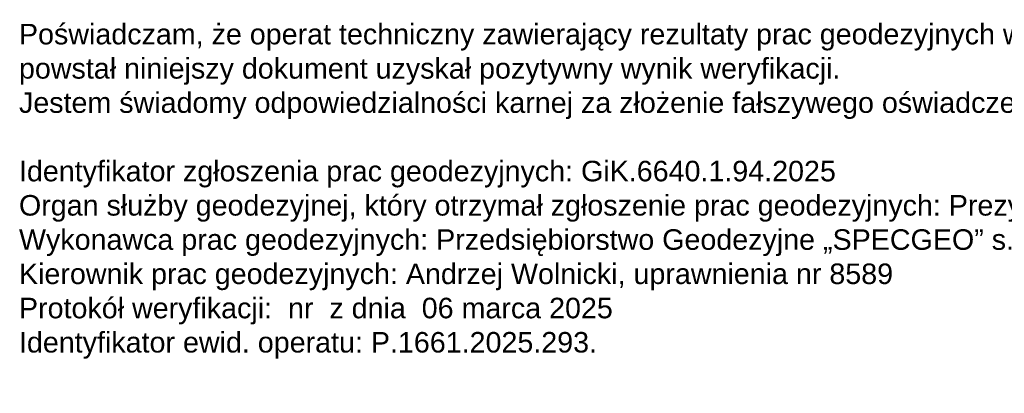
# Model space of a CAD drawing. Header units: metres. Extents: x 6492566 to 6492823, y 5613584 to 5613735.
# Tile 2 of 32: x 6492654 to 6492714, y 5613587 to 5613610. Entities that reach past the tile are written whole.
import ezdxf

# ---------------------------------------------------------------- set-up
doc = ezdxf.new("R2010")
doc.units = ezdxf.units.M
doc.layers.get('0').update_dxf_attribs({"linetype": 'CONTINUOUS', "lineweight": 18, "true_color": 0x000000})
doc.styles.add('GEO-INFO', font='Arial')

msp = doc.modelspace()

# ---------------------------------------------------------------- texts
at = {"lineweight": 13, "insert": (6492653.607, 5613609.979), "char_height": 1.25, "width": 76.74528, "attachment_point": 1, "style": 'GEO-INFO'}
msp.add_mtext('Poświadczam, że operat techniczny zawierający rezultaty prac geodezyjnych w wyniku których powstał niniejszy dokument uzyskał pozytywny wynik weryfikacji.\\PJestem świadomy odpowiedzialności karnej za złożenie fałszywego oświadczenia.\\P\\PIdentyfikator zgłoszenia prac geodezyjnych: GiK.6640.1.94.2025\\POrgan służby geodezyjnej, który otrzymał zgłoszenie prac geodezyjnych: Prezydent Miasta Opola  \\PWykonawca prac geodezyjnych: Przedsiębiorstwo Geodezyjne „SPECGEO” s.c.   \\PKierownik prac geodezyjnych: Andrzej Wolnicki, uprawnienia nr 8589  \\PProtokół weryfikacji:  nr  z dnia  06 marca 2025\\PIdentyfikator ewid. operatu: P.1661.2025.293.', dxfattribs=at)

doc.saveas('drawing.dxf')
